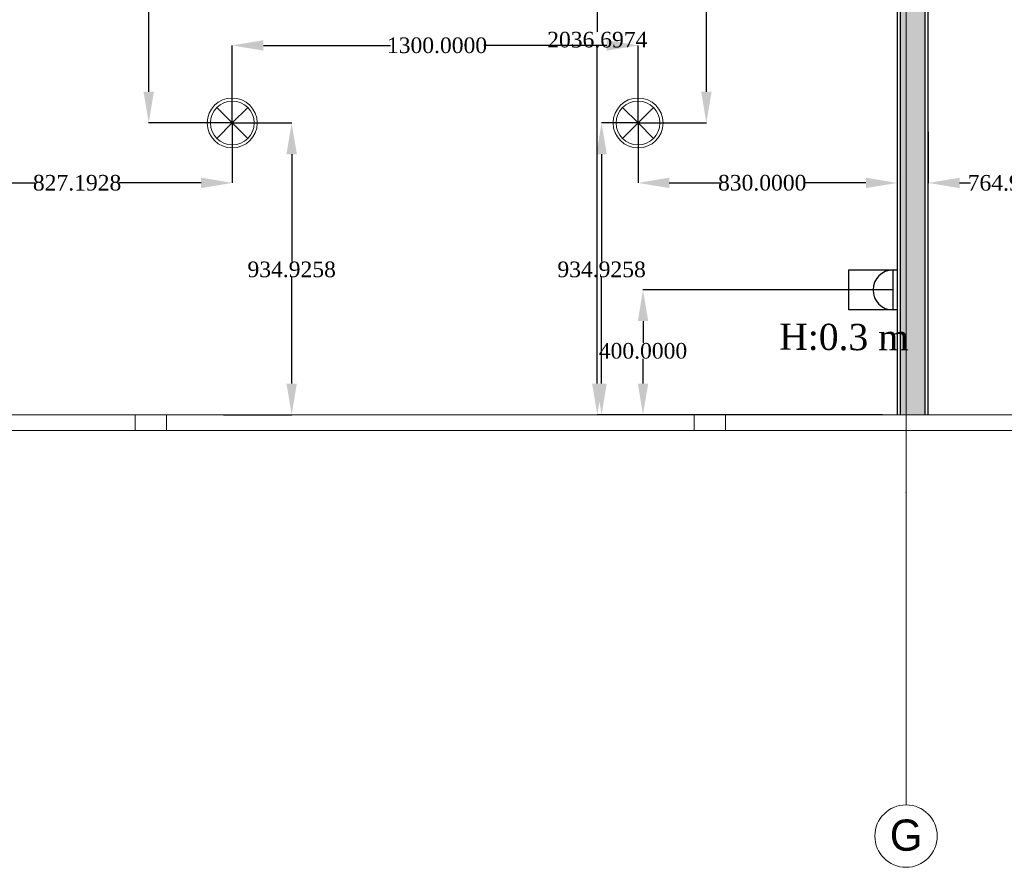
# Model space of a CAD drawing. Header units: millimetres. Extents: x 0 to 88385, y 0 to 41127.
# Tile 116 of 244: x 70392 to 73546, y 11503 to 14219. Entities that reach past the tile are written whole.
import ezdxf
from ezdxf.enums import TextEntityAlignment as Align

# ---------------------------------------------------------------- set-up
doc = ezdxf.new("R2010")
doc.units = ezdxf.units.MM
doc.header["$MEASUREMENT"] = 0
for name, color, linetype in [('- განათება', 7, 'Continuous'), ('- საშტეფცელო როზეტები', 7, 'Continuous'), ('New_Structural - Bearing', 7, 'Continuous'), ('Structural - Bearing', 7, 'Continuous'), ('Structural - Grid', 7, 'Continuous')]:
    doc.layers.add(name, color=color, linetype=linetype)
for name, color, linetype, lineweight in [('Archicad Windows_Pen_No__1', 7, 'Continuous', 13), ('New_Structural - Bearing_Pen_No__1', 7, 'Continuous', 13), ('Structural - Bearing_Pen_No__1', 7, 'Continuous', 13)]:
    doc.layers.add(name, color=color, linetype=linetype, lineweight=lineweight)
for name, color, linetype, lineweight, true_color in [('New_Interior - Lamp_Pen_No__77', 7, 'Continuous', 20, 0xffeb28), ('New_Structural - Bearing_Pen_No__5', 7, 'Continuous', 25, 0x40a5ff), ('New_Structural - Bearing_Pen_No__57', 7, 'Continuous', 25, 0xdcd214), ('Structural - Grid_Pen_No__81', 7, 'Continuous', 20, 0x6a6a6a)]:
    doc.layers.add(name, color=color, linetype=linetype, lineweight=lineweight, true_color=true_color)
doc.styles.add('GENERATED_STYLE_2', font='txt')
doc.styles.get("Standard").update_dxf_attribs({"font": 'sylfaen.ttf'})
doc.dimstyles.get("Standard").update_dxf_attribs({"dimtxt": 0.18, "dimasz": 0.18, "dimexe": 0.18, "dimexo": 0.0625, "dimgap": 0.09, "dimtad": 0, "dimtih": 1, "dimtoh": 1, "dimdec": 4, "dimzin": 0, "dimdsep": 46, "dimtxsty": 'Standard', "dimcen": 0.09, "dimadec": 0, "dimazin": 0, "dimtfac": 1, "dimtdec": 4, "dimtofl": 0, "dimtmove": 0, "dimatfit": 3, "dimfxl": 1, "dimtolj": 1, "dimtzin": 0, "dimarcsym": 0})

# ---------------------------------------------------------------- blocks, each defined once
blk = doc.blocks.new('Slab_1', base_point=(2744.3, 12903.1))
at = {"layer": 'Structural - Bearing_Pen_No__1', "color": 7, "linetype": 'Continuous', "lineweight": 13, "flags": 128}
blk.add_lwpolyline([(2744.3, 12903.1), (2744.3, 39238), (-9233.8, 39238), (-16833.8, 39238), (-23183.8, 39238), (-23183.8, 32838), (-47183.8, 32838), (-47183.8, 12903.1)], close=True, dxfattribs=at)
blk = doc.blocks.new('Horizontal Multi-Sash Window_7')
at = {"layer": 'Archicad Windows_Pen_No__1', "color": 7, "linetype": 'Continuous', "lineweight": 13}
for p, q in [((-8951.5, 0), (8951.5, 0)), ((1840.3, 0), (3530.6, 0)), ((3530.6, -50), (3530.6, 0)), ((3530.6, 0), (3580.6, 0)), ((3580.6, 0), (3630.6, 0)), ((3630.6, 0), (3630.6, -50)), ((3630.6, 0), (5320.9, 0)), ((5320.9, -50), (5320.9, 0)), ((5320.9, 0), (5370.9, 0)), ((5370.9, 0), (5420.9, 0)), ((5420.9, 0), (5420.9, -50)), ((5420.9, 0), (7111.2, 0)), ((-8951.5, -50), (8951.5, -50)), ((3530.6, -50), (1840.3, -50)), ((3580.6, -50), (3530.6, -50)), ((3630.6, -50), (3580.6, -50)), ((5320.9, -50), (3630.6, -50)), ((5370.9, -50), (5320.9, -50)), ((5420.9, -50), (5370.9, -50)), ((7111.2, -50), (5420.9, -50))]:
    blk.add_line(p, q, dxfattribs=at)
blk = doc.blocks.new('Wall_7', base_point=(2744.3, 12903.1))
at = {"layer": 'Archicad Windows_Pen_No__1', "color": 7, "linetype": 'Continuous', "lineweight": 13, "xscale": -1, "zscale": 1000}
blk.add_blockref('Horizontal Multi-Sash Window_7', (-8057.2, 12953.1), dxfattribs=at)
blk = doc.blocks.new('Wall_254', base_point=(-10937.5, 14378))
at = {"layer": 'New_Structural - Bearing_Pen_No__57', "linetype": 'Continuous', "lineweight": 25, "true_color": 0xdcd214}
blk.add_hatch(color=52, dxfattribs=at).paths.add_polyline_path([(-10947.5, 12953.1), (-10947.5, 14328), (-11027.5, 14328), (-11027.5, 12953.1)])
at = {"layer": 'New_Structural - Bearing_Pen_No__1', "color": 7, "linetype": 'Continuous', "lineweight": 13, "flags": 128}
for points in [[(-10947.5, 14328), (-11027.5, 14328)], [(-11027.5, 12953.1), (-11037.5, 12953.1)], [(-10947.5, 12953.1), (-11027.5, 12953.1)], [(-10937.5, 12953.1), (-10947.5, 12953.1)]]:
    blk.add_lwpolyline(points, dxfattribs=at)
at = {"layer": 'New_Structural - Bearing_Pen_No__5', "color": 161, "linetype": 'Continuous', "lineweight": 25, "true_color": 0x40a5ff}
for p, q in [((-11027.5, 14328), (-11027.5, 12953.1)), ((-10947.5, 12953.1), (-10947.5, 14328))]:
    blk.add_line(p, q, dxfattribs=at)
at = {"layer": 'New_Structural - Bearing_Pen_No__5', "color": 161, "linetype": 'Continuous', "lineweight": 25, "true_color": 0x40a5ff, "flags": 128}
for points in [[(-11037.5, 14328), (-11037.5, 12953.1)], [(-10937.5, 12953.1), (-10937.5, 14328)]]:
    blk.add_lwpolyline(points, dxfattribs=at)
blk = doc.blocks.new('Standard grid marker_2')
at = {"layer": 'Structural - Grid_Pen_No__81', "color": 251, "linetype": 'Continuous', "lineweight": 20, "true_color": 0x6a6a6a}
for q in [(0, 0), (27734.9, 0)]:
    blk.add_line((1000, 0), q, dxfattribs=at)
blk.add_circle((-100, 0), 100, dxfattribs=at)
blk.add_point((1000, 0), dxfattribs=at)
blk.add_point((1000, 0), dxfattribs=at)
at = {"layer": 'Structural - Grid_Pen_No__81', "color": 251, "lineweight": 20, "true_color": 0x6a6a6a, "style": 'GENERATED_STYLE_2'}
for tag, p in [('AC_MarkerText_1_0', (-1.5, -46.7)), ('AC_MarkerText_1_1', (28933.4, -46.7))]:
    blk.add_attdef(tag, text='', height=100, rotation=270, dxfattribs=at).set_placement(p, align=Align.TOP_CENTER)
blk = doc.blocks.new('- საშტეფცელო როზეტი IP22')
at = {"layer": '- საშტეფცელო როზეტები', "color": 5}
for p, q in [((8536.7, 3822.7), (8536.7, 3888.1)), ((8472.6, 3758.6), (8600.9, 3758.6))]:
    blk.add_line(p, q, dxfattribs=at)
blk.add_arc((8536.7, 3758.6), 64.1, 0, 180, dxfattribs=at)
blk = doc.blocks.new('1 ჩარჩო')
at = {"layer": '- საშტეფცელო როზეტები', "color": 5}
blk.add_lwpolyline([(7775.1, 3905.1), (7903.3, 3905.1), (7903.3, 3750.1), (7775.1, 3750.1)], close=True, dxfattribs=at)
blk = doc.blocks.new('Recessed Spot')
at = {"layer": 'New_Interior - Lamp_Pen_No__77', "color": 2, "linetype": 'Continuous', "lineweight": 20, "true_color": 0xffeb28}
for q in [(-49.5, 49.5), (49.5, 49.5), (-49.5, -49.5), (49.5, -49.5)]:
    blk.add_line((0, 0), q, dxfattribs=at)
at = {"layer": 'New_Interior - Lamp_Pen_No__77', "color": 2, "linetype": 'Continuous', "lineweight": 20, "true_color": 0xffeb28, "flags": 128}
blk.add_lwpolyline([(80, 0, 1), (-80, 0, 1)], format="xyb", close=True, dxfattribs=at)
at = {"layer": 'New_Interior - Lamp_Pen_No__77', "color": 2, "linetype": 'Continuous', "lineweight": 20, "true_color": 0xffeb28}
blk.add_circle((0, 0), 70, dxfattribs=at)
blk = doc.blocks.new('*D559')
at = {"layer": '- საშტეფცელო როზეტები', "color": 0, "lineweight": -2, "transparency": 16777216}
for p, q in [((73189.8, 13353.1), (72388.6, 13353.1)), ((72388.7, 13253.1), (72388.7, 13183.1)), ((72388.7, 13053.1), (72388.7, 13131.9)), ((73156.2, 12953.1), (72388.6, 12953.1))]:
    blk.add_line(p, q, dxfattribs=at)
at = {"layer": '- საშტეფცელო როზეტები', "color": 0, "transparency": 16777216}
for points in [[(72372.1, 13253.1), (72405.4, 13253.1), (72388.7, 13353.1)], [(72372.1, 13053.1), (72405.4, 13053.1), (72388.7, 12953.1)]]:
    blk.add_solid(points, dxfattribs=at)
at = {"layer": 'Defpoints', "color": 0, "transparency": 16777216}
for p in [(72388.7, 13353.1), (73189.8, 13353.1), (73156.2, 12953.1)]:
    blk.add_point(p, dxfattribs=at)
at = {"layer": '- საშტეფცელო როზეტები', "color": 0, "transparency": 16777216, "insert": (72388.7, 13157.5), "char_height": 50, "attachment_point": 5}
blk.add_mtext('\\A1;{\\fSylfaen|b0|i0|c0|p18;400.0000}', dxfattribs=at)
blk = doc.blocks.new('*D560')
at = {"layer": '- საშტეფცელო როზეტები', "color": 0, "lineweight": -2, "transparency": 16777216}
for p, q in [((72964.1, 14989.8), (72242.1, 14989.8)), ((72242.2, 14889.8), (72242.2, 14180.2)), ((72242.2, 13053.1), (72242.2, 14128.8)), ((73156.2, 12953.1), (72242.1, 12953.1))]:
    blk.add_line(p, q, dxfattribs=at)
at = {"layer": '- საშტეფცელო როზეტები', "color": 0, "transparency": 16777216}
for points in [[(72225.6, 14889.8), (72258.9, 14889.8), (72242.2, 14989.8)], [(72225.6, 13053.1), (72258.9, 13053.1), (72242.2, 12953.1)]]:
    blk.add_solid(points, dxfattribs=at)
at = {"layer": 'Defpoints', "color": 0, "transparency": 16777216}
for p in [(72242.2, 14989.8), (72964.2, 14989.8), (73156.2, 12953.1)]:
    blk.add_point(p, dxfattribs=at)
at = {"layer": '- საშტეფცელო როზეტები', "color": 0, "transparency": 16777216, "insert": (72242.2, 14154.5), "char_height": 50, "attachment_point": 5}
blk.add_mtext('\\A1;{\\fSylfaen|b0|i0|c0|p18;2036.6974}', dxfattribs=at)
blk = doc.blocks.new('*D964')
at = {"layer": '- განათება', "color": 0, "lineweight": -2, "transparency": 16777216}
for p, q in [((72372.8, 13888), (72255.9, 13888)), ((72256.1, 13788), (72256.1, 13444.1)), ((72256.1, 13053.1), (72256.1, 13392.7)), ((72379.7, 12953.1), (72255.9, 12953.1))]:
    blk.add_line(p, q, dxfattribs=at)
at = {"layer": '- განათება', "color": 0, "transparency": 16777216}
for points in [[(72239.4, 13788), (72272.7, 13788), (72256.1, 13888)], [(72239.4, 13053.1), (72272.7, 13053.1), (72256.1, 12953.1)]]:
    blk.add_solid(points, dxfattribs=at)
at = {"layer": 'Defpoints', "color": 0, "transparency": 16777216}
for p in [(72256.1, 13888), (72372.8, 13888), (72379.8, 12953.1)]:
    blk.add_point(p, dxfattribs=at)
at = {"layer": '- განათება', "color": 0, "transparency": 16777216, "insert": (72256.1, 13418.4), "char_height": 50, "attachment_point": 5}
blk.add_mtext('\\A1;{\\fSylfaen|b0|i0|c0|p18;934.9258}', dxfattribs=at)
blk = doc.blocks.new('*D965')
at = {"layer": '- განათება', "color": 0, "lineweight": -2, "transparency": 16777216}
for p, q in [((72372.8, 13887.9), (72372.8, 13695.8)), ((73202.8, 13895.9), (73202.8, 13695.8)), ((72472.8, 13696), (72636.7, 13696)), ((73102.8, 13696), (72904.4, 13696))]:
    blk.add_line(p, q, dxfattribs=at)
at = {"layer": '- განათება', "color": 0, "transparency": 16777216}
for points in [[(72472.8, 13712.7), (72472.8, 13679.3), (72372.8, 13696)], [(73102.8, 13712.7), (73102.8, 13679.3), (73202.8, 13696)]]:
    blk.add_solid(points, dxfattribs=at)
at = {"layer": 'Defpoints', "color": 0, "transparency": 16777216}
for p in [(72372.8, 13888), (73202.8, 13896), (72372.8, 13696)]:
    blk.add_point(p, dxfattribs=at)
at = {"layer": '- განათება', "color": 0, "transparency": 16777216, "insert": (72770.6, 13696), "char_height": 50, "attachment_point": 5}
blk.add_mtext('\\A1;{\\fSylfaen|b0|i0|c0|p18;830.0000}', dxfattribs=at)
blk = doc.blocks.new('*D966')
at = {"layer": '- განათება', "color": 0, "lineweight": -2, "transparency": 16777216}
for p, q in [((71072.8, 13887.9), (71072.8, 13695.8)), ((70245.6, 13871.4), (70245.6, 13695.8)), ((70345.6, 13696), (70441.8, 13696)), ((70972.8, 13696), (70709.3, 13696))]:
    blk.add_line(p, q, dxfattribs=at)
at = {"layer": '- განათება', "color": 0, "transparency": 16777216}
for points in [[(70345.6, 13712.7), (70345.6, 13679.3), (70245.6, 13696)], [(70972.8, 13712.7), (70972.8, 13679.3), (71072.8, 13696)]]:
    blk.add_solid(points, dxfattribs=at)
at = {"layer": 'Defpoints', "color": 0, "transparency": 16777216}
for p in [(71072.8, 13888), (70245.6, 13871.5), (71072.8, 13696)]:
    blk.add_point(p, dxfattribs=at)
at = {"layer": '- განათება', "color": 0, "transparency": 16777216, "insert": (70575.6, 13696), "char_height": 50, "attachment_point": 5}
blk.add_mtext('\\A1;{\\fSylfaen|b0|i0|c0|p18;827.1928}', dxfattribs=at)
blk = doc.blocks.new('*D967')
at = {"layer": '- განათება', "color": 0, "lineweight": -2, "transparency": 16777216}
for p, q in [((71072.9, 13888), (71263.3, 13888)), ((71263.1, 13788), (71263.1, 13444.1)), ((71263.1, 13053.1), (71263.1, 13392.7)), ((71044.4, 12953.1), (71263.3, 12953.1))]:
    blk.add_line(p, q, dxfattribs=at)
at = {"layer": '- განათება', "color": 0, "transparency": 16777216}
for points in [[(71246.4, 13788), (71279.7, 13788), (71263.1, 13888)], [(71246.4, 13053.1), (71279.7, 13053.1), (71263.1, 12953.1)]]:
    blk.add_solid(points, dxfattribs=at)
at = {"layer": 'Defpoints', "color": 0, "transparency": 16777216}
for p in [(71072.8, 13888), (71263.1, 13888), (71044.3, 12953.1)]:
    blk.add_point(p, dxfattribs=at)
at = {"layer": '- განათება', "color": 0, "transparency": 16777216, "insert": (71263.1, 13418.4), "char_height": 50, "attachment_point": 5}
blk.add_mtext('\\A1;{\\fSylfaen|b0|i0|c0|p18;934.9258}', dxfattribs=at)
blk = doc.blocks.new('*D968')
at = {"layer": '- განათება', "color": 0, "lineweight": -2, "transparency": 16777216}
for p, q in [((71072.8, 13888), (71072.8, 14136.7)), ((71172.8, 14136.5), (71579.2, 14136.5)), ((72272.8, 14136.5), (71878.4, 14136.5)), ((72372.8, 13888), (72372.8, 14136.7))]:
    blk.add_line(p, q, dxfattribs=at)
at = {"layer": '- განათება', "color": 0, "transparency": 16777216}
for points in [[(71172.8, 14153.2), (71172.8, 14119.8), (71072.8, 14136.5)], [(72272.8, 14153.2), (72272.8, 14119.8), (72372.8, 14136.5)]]:
    blk.add_solid(points, dxfattribs=at)
at = {"layer": 'Defpoints', "color": 0, "transparency": 16777216}
for p in [(71072.8, 14136.5), (71072.8, 13888), (72372.8, 13888)]:
    blk.add_point(p, dxfattribs=at)
at = {"layer": '- განათება', "color": 0, "transparency": 16777216, "insert": (71728.8, 14136.5), "char_height": 50, "attachment_point": 5}
blk.add_mtext('\\A1;{\\fSylfaen|b0|i0|c0|p18;1300.0000}', dxfattribs=at)
blk = doc.blocks.new('*D969')
at = {"layer": '- განათება', "color": 0, "lineweight": -2, "transparency": 16777216}
for p, q in [((72372.9, 15688), (72592, 15688)), ((72591.8, 15588), (72591.8, 14806.1)), ((72591.8, 13988), (72591.8, 14754.8)), ((72372.9, 13888), (72592, 13888))]:
    blk.add_line(p, q, dxfattribs=at)
at = {"layer": '- განათება', "color": 0, "transparency": 16777216}
for points in [[(72575.1, 15588), (72608.5, 15588), (72591.8, 15688)], [(72575.1, 13988), (72608.5, 13988), (72591.8, 13888)]]:
    blk.add_solid(points, dxfattribs=at)
at = {"layer": 'Defpoints', "color": 0, "transparency": 16777216}
for p in [(72372.8, 15688), (72372.8, 13888), (72591.8, 13888)]:
    blk.add_point(p, dxfattribs=at)
at = {"layer": '- განათება', "color": 0, "transparency": 16777216, "insert": (72591.8, 14780.4), "char_height": 50, "attachment_point": 5}
blk.add_mtext('\\A1;{\\fSylfaen|b0|i0|c0|p18;1800.0000}', dxfattribs=at)
blk = doc.blocks.new('*D970')
at = {"layer": '- განათება', "color": 0, "lineweight": -2, "transparency": 16777216}
for p, q in [((71072.8, 15688), (70804.9, 15688)), ((70805.1, 15588), (70805.1, 14806.1)), ((70805.1, 13988), (70805.1, 14754.8)), ((71072.8, 13888), (70804.9, 13888))]:
    blk.add_line(p, q, dxfattribs=at)
at = {"layer": '- განათება', "color": 0, "transparency": 16777216}
for points in [[(70788.4, 15588), (70821.7, 15588), (70805.1, 15688)], [(70788.4, 13988), (70821.7, 13988), (70805.1, 13888)]]:
    blk.add_solid(points, dxfattribs=at)
at = {"layer": 'Defpoints', "color": 0, "transparency": 16777216}
for p in [(71072.8, 15688), (70805.1, 13888), (71072.8, 13888)]:
    blk.add_point(p, dxfattribs=at)
at = {"layer": '- განათება', "color": 0, "transparency": 16777216, "insert": (70805.1, 14780.4), "char_height": 50, "attachment_point": 5}
blk.add_mtext('\\A1;{\\fSylfaen|b0|i0|c0|p18;1800.0000}', dxfattribs=at)
blk = doc.blocks.new('*D984')
at = {"layer": '- განათება', "color": 0, "lineweight": -2, "transparency": 16777216}
for p, q in [((74067.7, 13887.9), (74067.7, 13695.6)), ((73302.8, 13859.7), (73302.8, 13695.6)), ((73402.8, 13695.8), (73437.4, 13695.8)), ((73967.7, 13695.8), (73703.6, 13695.8))]:
    blk.add_line(p, q, dxfattribs=at)
at = {"layer": '- განათება', "color": 0, "transparency": 16777216}
for points in [[(73402.8, 13712.5), (73402.8, 13679.2), (73302.8, 13695.8)], [(73967.7, 13712.5), (73967.7, 13679.2), (74067.7, 13695.8)]]:
    blk.add_solid(points, dxfattribs=at)
at = {"layer": 'Defpoints', "color": 0, "transparency": 16777216}
for p in [(74067.7, 13888), (73302.8, 13859.7), (74067.7, 13695.8)]:
    blk.add_point(p, dxfattribs=at)
at = {"layer": '- განათება', "color": 0, "transparency": 16777216, "insert": (73570.5, 13695.8), "char_height": 50, "attachment_point": 5}
blk.add_mtext('\\A1;{\\fSylfaen|b0|i0|c0|p18;764.9322}', dxfattribs=at)

msp = doc.modelspace()

# ---------------------------------------------------------------- block references
at = {"layer": '- განათება', "color": 2, "linetype": 'Continuous', "lineweight": 20, "true_color": 0xffeb28, "zscale": 1000}
for p in [(71072.81257, 13887.98097), (72372.81257, 13887.98097)]:
    msp.add_blockref('Recessed Spot', p, dxfattribs=at)
at = {"layer": '- საშტეფცელო როზეტები', "rotation": 90}
for name, p in [('1 ჩარჩო', (76952.87505, 5513.84752)), ('- საშტეფცელო როზეტი IP22', (76948.3984, 4816.31359))]:
    msp.add_blockref(name, p, dxfattribs=at)
at = {"layer": 'New_Structural - Bearing', "color": 7, "lineweight": 35}
msp.add_blockref('Wall_254', (73302.81257, 14377.98097), dxfattribs=at)
at = {"layer": 'Structural - Bearing', "color": 7, "linetype": 'Continuous', "lineweight": 13}
msp.add_blockref('Slab_1', (86984.57817, 12903.05519), dxfattribs=at)
at = {"layer": 'Structural - Bearing', "color": 7, "lineweight": 35}
msp.add_blockref('Wall_7', (86984.57817, 12903.05519), dxfattribs=at)
at = {"layer": 'Structural - Grid', "color": 8, "linetype": 'Continuous', "lineweight": 15}
ref = msp.add_blockref('Standard grid marker_2', (73231.5059, 11703.05519), dxfattribs=dict(at, zscale=1000, rotation=90))
ref.add_attrib('AC_MarkerText_1', 'G', dxfattribs={"layer": 'Structural - Grid_Pen_No__81', "color": 251, "lineweight": 20, "true_color": 0x6a6a6a, "height": 100, "rotation": 360, "style": 'GENERATED_STYLE_2'}).set_placement((73231.5059, 11656.18245), align=Align.TOP_CENTER)

# ---------------------------------------------------------------- texts
at = {"layer": '- საშტეფცელო როზეტები', "color": 5, "insert": (73241.06643, 13243.14041), "char_height": 83.9644685, "attachment_point": 3, "rotation": 359.68932566}
msp.add_mtext_dynamic_manual_height_columns('{\\fSylfaen|b0|i0|c0|p18;H:0.3 m}', width=710.9466492, gutter_width=1.70068, heights=[0], dxfattribs=at)

# ---------------------------------------------------------------- dimensions: what is measured, and where the dimension line sits
at = {"layer": '- განათება', "color": 1}
for base, p1, p2, angle, picture, middle in [((70805.0776, 13887.98097), (71072.81257, 15687.98097), (71072.81257, 13887.98097), 270, '*D970', (70805.0776, 14780.41604)), ((72591.80667, 13887.98097), (72372.81257, 15687.98097), (72372.81257, 13887.98097), 270, '*D969', (72591.80667, 14780.41604)), ((71072.81257, 14136.5), (72372.81257, 13887.98097), (71072.81257, 13887.98097), 180, '*D968', (71728.80667, 14136.5)), ((71263.0776, 13887.98097), (71044.31106, 12953.05519), (71072.81257, 13887.98097), 90, '*D967', (71263.0776, 13418.41813)), ((72256.0776, 13887.98097), (72379.80667, 12953.05519), (72372.81257, 13887.98097), 90, '*D964', (72256.0776, 13418.41813)), ((72372.81257, 13696), (73202.81257, 13896), (72372.81257, 13887.98097), 180, '*D965', (72770.5776, 13696))]:
    dim = msp.add_linear_dim(base=base, p1=p1, p2=p2, angle=angle, text='{\\fSylfaen|b0|i0|c0|p18;<>}', dimstyle='Standard', override={"dimtxt": 50, "dimasz": 100}, dxfattribs=at)
    dim.commit()
    dim.dimension.update_dxf_attribs({"geometry": picture, "text_midpoint": middle, "dimtype": 160})
for base, p1, p2, picture, middle in [((71072.81257, 13696), (70245.61979, 13871.5), (71072.81257, 13887.98097), '*D966', (70575.5776, 13696)), ((74067.74478, 13695.82), (73302.81257, 13859.7392), (74067.74478, 13887.98097), '*D984', (73570.50981, 13695.82))]:
    dim = msp.add_linear_dim(base=base, p1=p1, p2=p2, text='{\\fSylfaen|b0|i0|c0|p18;<>}', dimstyle='Standard', override={"dimtxt": 50, "dimasz": 100}, dxfattribs=at)
    dim.commit()
    dim.dimension.update_dxf_attribs({"geometry": picture, "text_midpoint": middle, "dimtype": 160})
at = {"layer": '- საშტეფცელო როზეტები', "color": 1}
for base, p2, picture, middle in [((72242.24617, 14989.75257), (72964.17105, 14989.75257), '*D560', (72242.24617, 14154.5)), ((72388.74617, 13353.05519), (73189.84142, 13353.05519), '*D559', (72388.74617, 13157.5))]:
    dim = msp.add_linear_dim(base=base, p1=(73156.24617, 12953.05519), p2=p2, angle=90, text='{\\fSylfaen|b0|i0|c0|p18;<>}', dimstyle='Standard', override={"dimtxt": 50, "dimasz": 100}, dxfattribs=at)
    dim.commit()
    dim.dimension.update_dxf_attribs({"geometry": picture, "text_midpoint": middle, "dimtype": 160})

doc.saveas('drawing.dxf')
